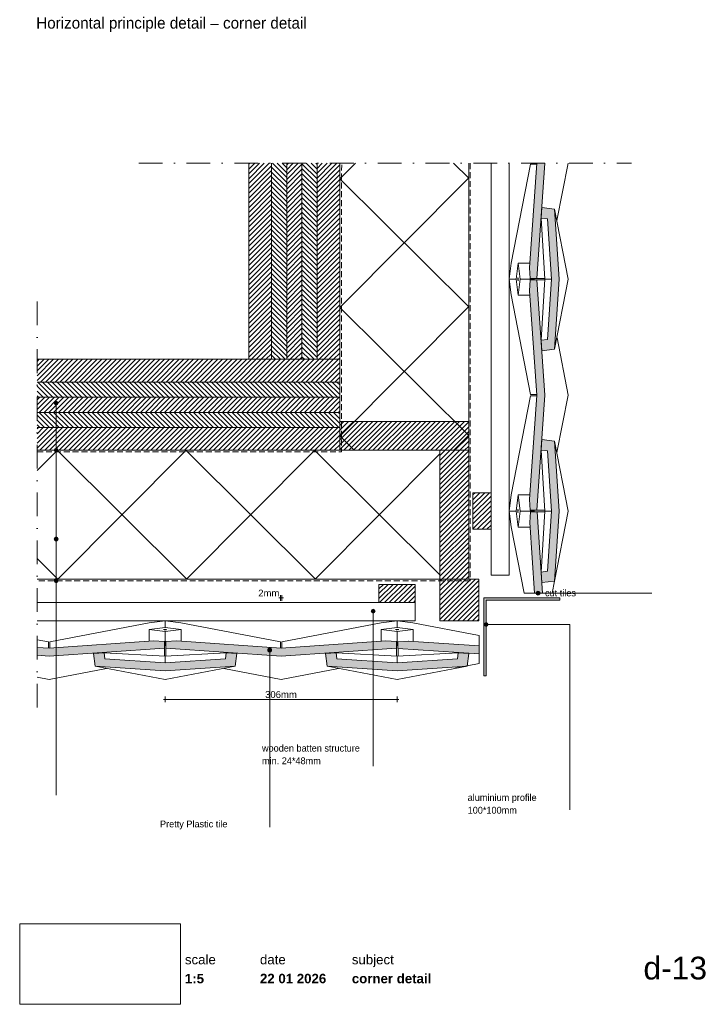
# Paper-space layout 'd-13 corner detail (3)' of a CAD drawing. Header units: millimetres. Extents: x 14 to 195, y 11 to 271.
import ezdxf
from ezdxf.xclip import XClip

# ---------------------------------------------------------------- set-up
doc = ezdxf.new("R2010")
doc.units = ezdxf.units.MM
doc.header["$MEASUREMENT"] = 0
doc.header["$XCLIPFRAME"] = 0
for name, pattern in [('B0302', [12.51, 6.26, -3.125, 0, -3.125]), ('B0701', [2.3412, 1.56, -0.7812]), ('Wipeout_Contour', [1000, 0, -1000])]:
    doc.linetypes.add(name, pattern=pattern)
for name, color, linetype in [('#01', 7, 'Continuous'), ('Dim - 1_50_100', 7, 'Continuous'), ('Info - 1_50_100', 7, 'Continuous'), ('Info - 1_5_10', 7, 'Continuous'), ('Info - Nederlands', 7, 'Continuous')]:
    doc.layers.add(name, color=color, linetype=linetype)
doc.styles.add('GENERATED_STYLE_1', font='HelveticaNeue.ttc')
doc.styles.add('GENERATED_STYLE_2', font='HelveticaNeue.ttc')
doc.styles.add('GENERATED_STYLE_3', font='Helvetica.ttc')
doc.styles.add('GENERATED_STYLE_4', font='txt')
picture_1 = doc.add_image_def('image1.png', size_in_pixel=(317, 159))
pattern_1 = [(45, (-1064.309, 838.0838), (-0.6363961, 0.6363961), [])]
pattern_2 = [(315, (-1064.309, 838.0838), (0.6363961, 0.6363961), [])]

# ---------------------------------------------------------------- blocks, each defined once
blk = doc.blocks.new('Drawing_1_1', base_point=(-200, 60))
at = {"color": 2, "linetype": 'Continuous', "lineweight": 0}
for s, insert, char_height, attachment_point, style in [('\\A1;{\\pql;\\fHelvetica Neue|b0|i0|c0|p0;\\W1.000000;date}', (77.08, 24.14), 2.5, 1, 'GENERATED_STYLE_1'), ('\\A1;{\\pql;\\fHelvetica Neue|b0|i0|c0|p0;\\W1.000000;subject}', (101.31, 24.14), 2.5, 1, 'GENERATED_STYLE_1'), ('\\A1;{\\pqr;\\fHelvetica Neue|b0|i0|c0|p0;\\W1.000000;d-13}', (195, 23.65), 6, 3, 'GENERATED_STYLE_1'), ('\\A1;{\\pql;\\fHelvetica Neue|b1|i0|c0|p0;\\W1.000000;1:5}', (57.28, 19.12), 2.5, 1, 'GENERATED_STYLE_2'), ('\\A1;{\\pql;\\fHelvetica Neue|b1|i0|c0|p0;\\W1.000000;22 01 2026}', (77.08, 19.14), 2.5, 1, 'GENERATED_STYLE_2'), ('\\A1;{\\pql;\\fHelvetica Neue|b1|i0|c0|p0;\\W1.000000;corner detail}', (101.31, 19.14), 2.5, 1, 'GENERATED_STYLE_2')]:
    blk.add_mtext(s, dxfattribs=dict(at, insert=insert, char_height=char_height, attachment_point=attachment_point, style=style))
at = {"color": 254, "linetype": 'Wipeout_Contour', "lineweight": 0, "ltscale": 174.062972}
blk.add_wipeout([(13.71, 11.09), (56.11, 11.09), (56.11, 32.35), (13.71, 32.35)], dxfattribs=at)
at = {"color": 2, "linetype": 'Continuous', "lineweight": 0, "insert": (57.28, 24.14), "char_height": 2.5, "attachment_point": 1, "style": 'GENERATED_STYLE_1'}
blk.add_mtext('\\A1;{\\pql;\\fHelvetica Neue|b0|i0|c0|p0;\\W1.000000;scale}', dxfattribs=at)
at = {"color": 9, "lineweight": 0}
image = blk.add_image(picture_1, insert=(13.71, 11.09), size_in_units=(42.4, 21.27), dxfattribs=at)
image.set_boundary_path([(-0.5, -0.5), (316.5, 158.5)])
blk = doc.blocks.new('Drawing_2_1', base_point=(-1064.31, 838.08))
at = {"layer": '#01', "linetype": 'Continuous', "lineweight": 0, "true_color": 0xe4e7e8}
for points in [[(148.18, 205.51), (148.13, 205.52), (148.32, 202.68), (150.07, 202.68), (152.18, 233.08), (150.1, 233.08)], [(151.46, 221.38), (151.28, 218.58), (152.88, 218.38), (153.95, 202.48), (152.88, 186.59), (151.28, 186.39), (151.46, 183.59), (154.79, 184.01), (156.04, 202.48), (154.79, 220.96)], [(150.1, 171.88), (148.18, 144.31), (148.13, 144.32), (148.32, 141.48), (150.07, 141.48), (152.18, 171.88), (150.07, 202.28), (148.32, 202.27), (148.13, 199.44), (148.18, 199.44)], [(151.46, 160.18), (151.28, 157.38), (152.88, 157.18), (153.95, 141.28), (152.88, 125.39), (151.28, 125.19), (151.46, 122.39), (154.79, 122.81), (156.04, 141.28), (154.79, 159.76)], [(148.23, 138.24), (148.28, 138.25), (149.51, 119.61), (151.59, 119.61), (150.18, 141.08), (148.42, 141.08)], [(21.48, 105.08), (18.31, 105.3), (18.31, 103.21), (21.48, 103), (51.88, 105.1), (51.87, 106.86), (49.04, 107.04), (49.04, 106.99)], [(82.68, 105.08), (55.11, 106.99), (55.12, 107.04), (52.28, 106.86), (52.28, 105.1), (82.68, 103), (113.08, 105.1), (113.07, 106.86), (110.24, 107.04), (110.24, 106.99)], [(116.31, 106.95), (113.48, 106.75), (113.48, 105), (134.94, 103.58), (134.94, 105.67), (116.3, 106.9)], [(33.17, 103.71), (33.59, 100.38), (52.07, 99.14), (70.55, 100.38), (70.96, 103.71), (68.17, 103.9), (67.96, 102.29), (52.07, 101.22), (36.17, 102.29), (35.97, 103.9)], [(94.37, 103.71), (94.79, 100.38), (113.27, 99.14), (131.75, 100.38), (132.16, 103.71), (129.37, 103.9), (129.16, 102.29), (113.27, 101.22), (97.37, 102.29), (97.17, 103.9)]]:
    blk.add_hatch(color=254, dxfattribs=at).paths.add_polyline_path(points)
at = {"layer": '#01', "linetype": 'Continuous', "lineweight": 0, "true_color": 0x000000}
for points in [[(22.81, 169.77), (22.85, 169.58), (22.96, 169.42), (23.12, 169.31), (23.31, 169.27), (23.5, 169.31), (23.67, 169.42), (23.77, 169.58), (23.81, 169.77), (23.77, 169.96), (23.67, 170.12), (23.5, 170.23), (23.31, 170.27), (23.12, 170.23), (22.96, 170.12), (22.85, 169.96)], [(22.81, 157.33), (22.85, 157.14), (22.96, 156.98), (23.12, 156.87), (23.31, 156.83), (23.5, 156.87), (23.67, 156.98), (23.77, 157.14), (23.81, 157.33), (23.77, 157.52), (23.67, 157.68), (23.5, 157.79), (23.31, 157.83), (23.12, 157.79), (22.96, 157.68), (22.85, 157.52)], [(22.81, 133.92), (22.85, 133.73), (22.96, 133.57), (23.12, 133.46), (23.31, 133.42), (23.5, 133.46), (23.67, 133.57), (23.77, 133.73), (23.81, 133.92), (23.77, 134.11), (23.67, 134.27), (23.5, 134.38), (23.31, 134.42), (23.12, 134.38), (22.96, 134.27), (22.85, 134.11)], [(22.81, 122.9), (22.85, 122.7), (22.96, 122.54), (23.12, 122.43), (23.31, 122.4), (23.5, 122.43), (23.67, 122.54), (23.77, 122.7), (23.81, 122.9), (23.77, 123.09), (23.67, 123.25), (23.5, 123.36), (23.31, 123.4), (23.12, 123.36), (22.96, 123.25), (22.85, 123.09)], [(149.9, 119.62), (149.94, 119.42), (150.05, 119.26), (150.21, 119.15), (150.4, 119.12), (150.6, 119.15), (150.76, 119.26), (150.87, 119.42), (150.9, 119.62), (150.87, 119.81), (150.76, 119.97), (150.6, 120.08), (150.4, 120.12), (150.21, 120.08), (150.05, 119.97), (149.94, 119.81)], [(106.44, 114.84), (106.48, 114.65), (106.59, 114.49), (106.75, 114.38), (106.94, 114.34), (107.13, 114.38), (107.29, 114.49), (107.4, 114.65), (107.44, 114.84), (107.4, 115.03), (107.29, 115.19), (107.13, 115.3), (106.94, 115.34), (106.75, 115.3), (106.59, 115.19), (106.48, 115.03)], [(136.24, 111.33), (136.28, 111.14), (136.39, 110.98), (136.55, 110.87), (136.74, 110.83), (136.93, 110.87), (137.1, 110.98), (137.2, 111.14), (137.24, 111.33), (137.2, 111.52), (137.1, 111.68), (136.93, 111.79), (136.74, 111.83), (136.55, 111.79), (136.39, 111.68), (136.28, 111.52)], [(79.14, 104.61), (79.18, 104.42), (79.29, 104.26), (79.45, 104.15), (79.64, 104.11), (79.83, 104.15), (80, 104.26), (80.1, 104.42), (80.14, 104.61), (80.1, 104.8), (80, 104.96), (79.83, 105.07), (79.64, 105.11), (79.45, 105.07), (79.29, 104.96), (79.18, 104.8)]]:
    blk.add_hatch(color=18, dxfattribs=at).paths.add_polyline_path(points)
at = {"layer": 'Info - 1_50_100', "linetype": 'Continuous', "lineweight": 0, "true_color": 0x000000}
h = blk.add_hatch(dxfattribs=at)
h.set_pattern_fill('310_Naaldhout__01__0001', color=18, style=0, pattern_type=2)
h.set_pattern_definition(pattern_1)
h.paths.add_polyline_path([(80.14, 233.08), (74.14, 233.08), (74.14, 181.33), (80.14, 181.33)])
h = blk.add_hatch(dxfattribs=at)
h.set_pattern_fill('310_Naaldhout__02__0001', color=18, style=0, pattern_type=2)
h.set_pattern_definition(pattern_2)
h.paths.add_polyline_path([(84.14, 233.08), (80.14, 233.08), (80.14, 181.33), (84.14, 181.33)])
h = blk.add_hatch(dxfattribs=at)
h.set_pattern_fill('310_Naaldhout__01__0001', color=18, style=0, pattern_type=2)
h.set_pattern_definition(pattern_1)
h.paths.add_polyline_path([(88.14, 233.08), (84.14, 233.08), (84.14, 181.33), (88.14, 181.33)])
h = blk.add_hatch(dxfattribs=at)
h.set_pattern_fill('310_Naaldhout__02__0001', color=18, style=0, pattern_type=2)
h.set_pattern_definition(pattern_2)
h.paths.add_polyline_path([(92.14, 233.08), (88.14, 233.08), (88.14, 181.33), (92.14, 181.33)])
h = blk.add_hatch(dxfattribs=at)
h.set_pattern_fill('310_Naaldhout__01__0001', color=18, style=0, pattern_type=2)
h.set_pattern_definition(pattern_1)
h.paths.add_polyline_path([(98.14, 233.08), (92.14, 233.08), (92.14, 181.33), (98.14, 181.33)])
h = blk.add_hatch(dxfattribs=at)
h.set_pattern_fill('415_Isolatie_ruit_0001', color=18, style=0, pattern_type=2)
h.set_pattern_definition([(45.152, (98.143, 262.897), (-16.9703, 16.8807), []), (135.152, (98.143, 262.897), (16.9703, 17.0605), [])])
h.paths.add_polyline_path([(132.14, 233.08), (98.14, 233.08), (98.14, 157.33), (132.14, 157.33)])
h = blk.add_hatch(dxfattribs=at)
h.set_pattern_fill('310_Naaldhout__01__0001', color=18, style=0, pattern_type=2)
h.set_pattern_definition(pattern_1)
h.paths.add_polyline_path([(98.14, 181.33), (18.31, 181.33), (18.31, 175.33), (98.14, 175.33)])
h = blk.add_hatch(dxfattribs=at)
h.set_pattern_fill('310_Naaldhout__02__0001', color=18, style=0, pattern_type=2)
h.set_pattern_definition(pattern_2)
h.paths.add_polyline_path([(98.14, 175.33), (18.31, 175.33), (18.31, 171.33), (98.14, 171.33)])
h = blk.add_hatch(dxfattribs=at)
h.set_pattern_fill('310_Naaldhout__01__0001', color=18, style=0, pattern_type=2)
h.set_pattern_definition(pattern_1)
h.paths.add_polyline_path([(98.14, 171.33), (18.31, 171.33), (18.31, 167.33), (98.14, 167.33)])
h = blk.add_hatch(dxfattribs=at)
h.set_pattern_fill('310_Naaldhout__02__0001', color=18, style=0, pattern_type=2)
h.set_pattern_definition(pattern_2)
h.paths.add_polyline_path([(98.14, 167.33), (18.31, 167.33), (18.31, 163.33), (98.14, 163.33)])
h = blk.add_hatch(dxfattribs=at)
h.set_pattern_fill('310_Naaldhout__01__0001', color=18, style=0, pattern_type=2)
h.set_pattern_definition(pattern_1)
h.paths.add_polyline_path([(98.14, 157.33), (132.14, 157.33), (132.14, 164.93), (98.14, 164.93)])
h = blk.add_hatch(dxfattribs=at)
h.set_pattern_fill('310_Naaldhout__01__0001', color=18, style=0, pattern_type=2)
h.set_pattern_definition(pattern_1)
h.paths.add_polyline_path([(98.14, 163.33), (18.31, 163.33), (18.31, 157.33), (98.14, 157.33)])
h = blk.add_hatch(dxfattribs=at)
h.set_pattern_fill('415_Isolatie_ruit_0001', color=18, style=0, pattern_type=2)
h.set_pattern_definition([(135.152, (23.777, 123.33), (16.8807, 16.9703), []), (225.152, (23.777, 123.33), (-17.0605, 16.9703), [])])
h.paths.add_polyline_path([(124.54, 157.33), (18.31, 157.33), (18.31, 123.33), (124.54, 123.33)])
h = blk.add_hatch(dxfattribs=at)
h.set_pattern_fill('310_Naaldhout__01__0001', color=18, style=0, pattern_type=2)
h.set_pattern_definition(pattern_1)
h.paths.add_polyline_path([(132.14, 123.33), (132.14, 157.33), (124.54, 157.33), (124.54, 123.33)])
blk.add_hatch(color=18, dxfattribs=at).paths.add_polyline_path([(136.74, 97.78), (136.74, 117.78), (156.14, 117.78), (156.14, 118.38), (136.14, 118.38), (136.14, 97.78)])
at = {"layer": 'Info - 1_5_10', "linetype": 'Continuous', "lineweight": 0, "true_color": 0x99a3a6}
h = blk.add_hatch(dxfattribs=at)
h.set_pattern_fill('310_Naaldhout__01__0001', color=253, style=0, pattern_type=2)
h.set_pattern_definition(pattern_1)
h.paths.add_polyline_path([(138.03, 146.1), (133.23, 146.1), (133.23, 136.5), (138.03, 136.5)])
h = blk.add_hatch(dxfattribs=at)
h.set_pattern_fill('310_Naaldhout__01__0001', color=253, style=0, pattern_type=2)
h.set_pattern_definition(pattern_1)
h.paths.add_polyline_path([(124.54, 123.33), (124.54, 112.33), (134.81, 112.33), (134.81, 123.33)])
h = blk.add_hatch(dxfattribs=at)
h.set_pattern_fill('310_Naaldhout__01__0001', color=253, style=0, pattern_type=2)
h.set_pattern_definition(pattern_1)
h.paths.add_polyline_path([(108.46, 117.13), (118.06, 117.13), (118.06, 121.93), (108.46, 121.93)])
at = {"layer": '#01', "color": 9, "linetype": 'Continuous', "lineweight": 0}
for p, q in [((143.38, 206.72), (148.41, 232.88)), ((148.41, 232.88), (150.11, 232.88)), ((158.33, 233.08), (155.42, 217.96)), ((154.79, 220.96), (158.36, 202.48)), ((152.24, 202.48), (151.28, 218.58)), ((142.85, 202.48), (143.38, 206.72)), ((145.17, 206.72), (144.63, 202.48)), ((148.27, 206.72), (145.17, 206.72)), ((145.7, 202.48), (145.17, 206.72)), ((145.13, 202.76), (145.11, 202.48)), ((145.17, 202.88), (145.13, 202.76)), ((145.2, 202.76), (145.17, 202.88)), ((145.22, 202.48), (145.2, 202.76)), ((143.36, 198.34), (142.85, 202.48)), ((144.63, 202.48), (142.85, 202.48)), ((144.63, 202.48), (145.17, 198.24)), ((145.11, 202.48), (145.13, 202.2)), ((145.13, 202.2), (145.17, 202.08)), ((145.17, 198.24), (145.7, 202.48)), ((145.17, 202.08), (145.2, 202.2)), ((145.2, 202.2), (145.22, 202.48)), ((149.39, 202.48), (145.7, 202.48)), ((149.35, 202.68), (149.39, 202.48)), ((149.39, 202.48), (149.35, 202.28)), ((150.07, 202.68), (152.23, 202.68)), ((150.07, 202.28), (152.23, 202.28)), ((151.28, 186.39), (152.24, 202.48)), ((152.24, 202.48), (153.95, 202.48)), ((158.36, 202.48), (154.79, 184.01)), ((148.41, 172.08), (143.36, 198.34)), ((145.17, 198.24), (148.27, 198.25)), ((155.43, 186.99), (158.33, 171.88)), ((143.38, 145.52), (148.41, 171.68)), ((150.08, 172.08), (148.41, 172.08)), ((148.41, 171.68), (150.11, 171.68)), ((158.33, 171.88), (155.42, 156.76)), ((23.31, 169.27), (23.31, 78.73)), ((154.79, 159.76), (158.36, 141.28)), ((23.31, 156.83), (23.31, 66.29)), ((152.24, 141.28), (151.28, 157.38)), ((142.85, 141.28), (143.38, 145.52)), ((145.17, 145.52), (144.63, 141.28)), ((148.32, 145.52), (145.17, 145.52)), ((145.7, 141.28), (145.17, 145.52)), ((143.36, 137.14), (142.85, 141.28)), ((144.63, 141.28), (142.85, 141.28)), ((144.63, 141.28), (145.17, 137.04)), ((145.13, 141.56), (145.11, 141.28)), ((145.11, 141.28), (145.13, 141)), ((145.17, 141.68), (145.13, 141.56)), ((145.13, 141), (145.17, 140.88)), ((145.2, 141.56), (145.17, 141.68)), ((145.17, 137.04), (145.7, 141.28)), ((145.17, 140.88), (145.2, 141)), ((145.22, 141.28), (145.2, 141.56)), ((149.39, 141.28), (145.7, 141.28)), ((149.35, 141.48), (149.39, 141.28)), ((149.39, 141.28), (149.35, 141.08)), ((150.07, 141.48), (152.23, 141.48)), ((150.16, 141.06), (152.2, 141.06)), ((151.28, 125.19), (152.24, 141.28)), ((152.24, 141.28), (153.95, 141.28)), ((158.36, 141.28), (154.79, 122.81)), ((146.73, 119.61), (143.36, 137.14)), ((145.17, 137.04), (148.36, 137.05)), ((23.31, 133.42), (23.31, 83.11)), ((155.4, 125.94), (154.18, 119.61)), ((23.31, 122.4), (23.31, 66.29)), ((149.51, 119.61), (146.73, 119.61)), ((154.18, 119.61), (149.51, 119.61)), ((150.9, 119.62), (180.42, 119.62)), ((47.83, 111.8), (21.67, 106.76)), ((52.07, 112.33), (47.83, 111.8)), ((56.22, 111.81), (52.07, 112.33)), ((52.07, 110.55), (52.07, 112.33)), ((82.47, 106.76), (56.22, 111.81)), ((109.03, 111.8), (82.87, 106.76)), ((106.94, 114.34), (106.94, 73.9)), ((113.27, 112.33), (109.03, 111.8)), ((117.42, 111.81), (113.27, 112.33)), ((113.27, 110.55), (113.27, 112.33)), ((134.94, 108.44), (117.42, 111.81)), ((47.83, 110.01), (52.07, 110.55)), ((47.83, 106.91), (47.83, 110.01)), ((52.07, 109.48), (47.83, 110.01)), ((51.67, 110.01), (51.79, 110.05)), ((51.79, 109.97), (51.67, 110.01)), ((51.79, 110.05), (52.07, 110.06)), ((52.07, 109.96), (51.79, 109.97)), ((52.07, 110.55), (56.31, 110.01)), ((52.07, 110.06), (52.35, 110.05)), ((56.31, 110.01), (52.07, 109.48)), ((52.35, 109.97), (52.07, 109.96)), ((52.07, 105.79), (52.07, 109.48)), ((52.35, 110.05), (52.47, 110.01)), ((52.47, 110.01), (52.35, 109.97)), ((56.31, 110.01), (56.31, 106.91)), ((109.03, 110.01), (113.27, 110.55)), ((109.03, 106.85), (109.03, 110.01)), ((113.27, 109.48), (109.03, 110.01)), ((112.87, 110.01), (112.99, 110.05)), ((112.99, 109.97), (112.87, 110.01)), ((112.99, 110.05), (113.27, 110.06)), ((113.27, 109.96), (112.99, 109.97)), ((113.27, 110.55), (117.51, 110.01)), ((113.27, 110.06), (113.55, 110.05)), ((117.51, 110.01), (113.27, 109.48)), ((113.27, 105.79), (113.27, 109.48)), ((113.55, 110.05), (113.67, 110.01)), ((113.67, 110.01), (113.55, 109.97)), ((117.51, 110.01), (117.5, 106.82)), ((21.27, 106.76), (18.31, 107.33)), ((21.27, 105.09), (21.27, 106.76)), ((21.67, 106.76), (21.67, 105.07)), ((82.47, 105.09), (82.47, 106.76)), ((82.87, 106.76), (82.87, 105.07)), ((134.94, 105.67), (134.94, 108.44)), ((51.88, 105.83), (52.07, 105.79)), ((51.88, 105.1), (51.88, 102.95)), ((52.07, 105.79), (52.28, 105.83)), ((52.28, 105.1), (52.28, 102.95)), ((79.64, 104.11), (79.64, 57.86)), ((113.08, 105.83), (113.27, 105.79)), ((113.08, 105.1), (113.08, 102.95)), ((113.27, 105.79), (113.48, 105.83)), ((113.49, 105.01), (113.49, 102.98)), ((134.94, 101), (134.94, 105.67)), ((52.07, 102.94), (35.97, 103.9)), ((68.17, 103.9), (52.07, 102.94)), ((52.07, 102.94), (52.07, 101.22)), ((113.27, 102.94), (97.17, 103.9)), ((129.37, 103.9), (113.27, 102.94)), ((113.27, 102.94), (113.27, 101.22)), ((21.48, 96.85), (36.59, 99.76)), ((33.59, 100.38), (52.07, 96.82)), ((52.07, 96.82), (70.55, 100.38)), ((67.56, 99.75), (82.68, 96.85)), ((82.68, 96.85), (97.79, 99.76)), ((94.79, 100.38), (113.27, 96.82)), ((113.27, 96.82), (131.75, 100.38)), ((128.61, 99.78), (134.94, 101)), ((18.31, 97.46), (21.48, 96.85))]:
    blk.add_line(p, q, dxfattribs=at)
at = {"layer": '#01', "color": 2, "linetype": 'Continuous', "lineweight": 0}
for p, q in [((150.1, 233.08), (148.18, 205.51)), ((150.07, 202.68), (152.18, 233.08)), ((151.46, 221.38), (151.28, 218.58)), ((154.79, 220.96), (151.46, 221.38)), ((156.04, 202.48), (154.79, 220.96)), ((151.28, 218.58), (152.88, 218.38)), ((152.88, 218.38), (153.95, 202.48)), ((148.18, 205.51), (148.13, 205.52)), ((148.13, 205.52), (148.32, 202.68)), ((148.32, 202.27), (148.13, 199.44)), ((148.32, 202.68), (150.07, 202.68)), ((150.07, 202.28), (148.32, 202.27)), ((152.18, 171.88), (150.07, 202.28)), ((153.95, 202.48), (152.88, 186.59)), ((154.79, 184.01), (156.04, 202.48)), ((148.13, 199.44), (148.18, 199.44)), ((148.18, 199.44), (150.1, 171.88)), ((152.88, 186.59), (151.28, 186.39)), ((151.28, 186.39), (151.46, 183.59)), ((151.46, 183.59), (154.79, 184.01)), ((150.1, 171.88), (148.18, 144.31)), ((150.07, 141.48), (152.18, 171.88)), ((151.46, 160.18), (151.28, 157.38)), ((154.79, 159.76), (151.46, 160.18)), ((156.04, 141.28), (154.79, 159.76)), ((151.28, 157.38), (152.88, 157.18)), ((152.88, 157.18), (153.95, 141.28)), ((148.18, 144.31), (148.13, 144.32)), ((148.13, 144.32), (148.32, 141.48)), ((148.42, 141.08), (148.23, 138.24)), ((148.32, 141.48), (150.07, 141.48)), ((150.18, 141.08), (148.42, 141.08)), ((151.59, 119.61), (150.18, 141.08)), ((153.95, 141.28), (152.88, 125.39)), ((154.79, 122.81), (156.04, 141.28)), ((148.23, 138.24), (148.28, 138.25)), ((148.28, 138.25), (149.51, 119.61)), ((152.88, 125.39), (151.28, 125.19)), ((151.28, 125.19), (151.46, 122.39)), ((151.46, 122.39), (154.79, 122.81)), ((21.48, 105.08), (49.04, 106.99)), ((49.04, 106.99), (49.04, 107.04)), ((49.04, 107.04), (51.87, 106.86)), ((51.87, 106.86), (51.88, 105.1)), ((52.28, 106.86), (55.12, 107.04)), ((52.28, 105.1), (52.28, 106.86)), ((55.12, 107.04), (55.11, 106.99)), ((55.11, 106.99), (82.68, 105.08)), ((82.68, 105.08), (110.24, 106.99)), ((110.24, 106.99), (110.24, 107.04)), ((110.24, 107.04), (113.07, 106.86)), ((113.07, 106.86), (113.08, 105.1)), ((113.48, 106.75), (116.31, 106.95)), ((113.48, 105), (113.48, 106.75)), ((116.31, 106.95), (116.3, 106.9)), ((116.3, 106.9), (134.94, 105.67)), ((18.31, 105.3), (21.48, 105.08)), ((51.88, 105.1), (21.48, 103)), ((82.68, 103), (52.28, 105.1)), ((113.08, 105.1), (82.68, 103)), ((134.94, 103.58), (113.48, 105)), ((21.48, 103), (18.31, 103.21)), ((33.17, 103.71), (35.97, 103.9)), ((33.59, 100.38), (33.17, 103.71)), ((35.97, 103.9), (36.17, 102.29)), ((36.17, 102.29), (52.07, 101.22)), ((52.07, 101.22), (67.96, 102.29)), ((67.96, 102.29), (68.17, 103.9)), ((68.17, 103.9), (70.96, 103.71)), ((70.96, 103.71), (70.55, 100.38)), ((94.37, 103.71), (97.17, 103.9)), ((94.79, 100.38), (94.37, 103.71)), ((97.17, 103.9), (97.37, 102.29)), ((97.37, 102.29), (113.27, 101.22)), ((113.27, 101.22), (129.16, 102.29)), ((129.16, 102.29), (129.37, 103.9)), ((129.37, 103.9), (132.16, 103.71)), ((132.16, 103.71), (131.75, 100.38)), ((52.07, 99.14), (33.59, 100.38)), ((70.55, 100.38), (52.07, 99.14)), ((113.27, 99.14), (94.79, 100.38)), ((131.75, 100.38), (113.27, 99.14))]:
    blk.add_line(p, q, dxfattribs=at)
at = {"layer": '#01', "color": 2, "linetype": 'B0701', "lineweight": 0, "flags": 128}
for points in [[(132.54, 233.08), (132.54, 122.9), (18.31, 122.9)], [(18.31, 156.93), (98.62, 156.93), (98.63, 233.08)]]:
    blk.add_lwpolyline(points, dxfattribs=at)
at = {"layer": '#01', "color": 9, "linetype": 'Continuous', "lineweight": 0, "flags": 128}
blk.add_lwpolyline([(137.24, 111.33), (158.82, 111.33), (158.82, 62.46)], dxfattribs=at)
at = {"layer": '#01', "color": 1, "linetype": 'Continuous', "lineweight": 0}
for centre in [(23.31, 169.77), (23.31, 157.33), (23.31, 133.92), (23.31, 122.9), (150.4, 119.62), (106.94, 114.84), (136.74, 111.33), (79.64, 104.61)]:
    blk.add_circle(centre, 0.5, dxfattribs=at)
at = {"layer": 'Dim - 1_50_100', "color": 1, "linetype": 'Continuous', "lineweight": 0}
for p, q in [((82.07, 118.37), (82.47, 118.37)), ((82.47, 117.62), (82.47, 119.12)), ((82.47, 118.37), (82.87, 118.37)), ((82.87, 117.62), (82.87, 119.12)), ((82.87, 118.37), (83.27, 118.37)), ((51.67, 91.57), (52.07, 91.57)), ((52.07, 90.82), (52.07, 92.32)), ((52.07, 91.57), (113.27, 91.57)), ((113.27, 90.82), (113.27, 92.32)), ((113.27, 91.57), (113.67, 91.57))]:
    blk.add_line(p, q, dxfattribs=at)
at = {"layer": 'Info - 1_50_100', "color": 9, "linetype": 'Continuous', "lineweight": 0, "flags": 128}
for points in [[(80.14, 233.08), (80.14, 181.33), (74.14, 181.33), (74.14, 233.08)], [(84.14, 233.08), (84.14, 181.33), (80.14, 181.33), (80.14, 233.08)], [(88.14, 233.08), (88.14, 181.33), (84.14, 181.33), (84.14, 233.08)], [(92.14, 233.08), (92.14, 181.33), (88.14, 181.33), (88.14, 233.08)], [(98.14, 233.08), (98.14, 181.33), (92.14, 181.33), (92.14, 233.08)], [(138.03, 233.08), (138.03, 124.37), (142.83, 124.37), (142.83, 233.08)], [(18.31, 181.33), (98.14, 181.33), (98.14, 175.33), (18.31, 175.33)], [(18.31, 175.33), (98.14, 175.33), (98.14, 171.33), (18.31, 171.33)], [(18.31, 171.33), (98.14, 171.33), (98.14, 167.33), (18.31, 167.33)], [(18.31, 167.33), (98.14, 167.33), (98.14, 163.33), (18.31, 163.33)], [(18.31, 163.33), (98.14, 163.33), (98.14, 157.33), (18.31, 157.33)], [(18.31, 117.13), (118.06, 117.13), (118.06, 112.33), (18.31, 112.33)]]:
    blk.add_lwpolyline(points, dxfattribs=at)
at = {"layer": 'Info - 1_50_100', "color": 1, "linetype": 'Continuous', "lineweight": 0, "flags": 128}
for points in [[(132.14, 233.08), (132.14, 157.33), (98.14, 157.33), (98.14, 233.08)], [(18.31, 157.33), (124.54, 157.33), (124.54, 123.33), (18.31, 123.33)]]:
    blk.add_lwpolyline(points, dxfattribs=at)
at = {"layer": 'Info - 1_50_100', "color": 4, "linetype": 'Continuous', "lineweight": 0, "flags": 128}
blk.add_lwpolyline([(18.31, 181.33), (98.14, 181.33), (98.14, 157.33), (18.31, 157.33)], dxfattribs=at)
at = {"layer": 'Info - 1_50_100', "color": 2, "linetype": 'Continuous', "lineweight": 0, "flags": 128}
for points in [[(98.14, 157.33), (98.14, 164.93), (132.14, 164.93), (132.14, 157.33)], [(132.14, 123.33), (124.54, 123.33), (124.54, 157.33), (132.14, 157.33)]]:
    blk.add_lwpolyline(points, close=True, dxfattribs=at)
at = {"layer": 'Info - 1_50_100', "color": 9, "linetype": 'Continuous', "lineweight": 0, "flags": 128}
blk.add_lwpolyline([(136.74, 97.78), (136.74, 117.78), (156.14, 117.78), (156.14, 118.38), (136.14, 118.38), (136.14, 97.78)], close=True, dxfattribs=at)
at = {"layer": 'Info - 1_5_10', "color": 4, "linetype": 'Continuous', "lineweight": 0, "flags": 128}
for points in [[(138.03, 146.1), (133.23, 146.1), (133.23, 136.5), (138.03, 136.5)], [(124.54, 123.33), (124.54, 112.33), (134.81, 112.33), (134.81, 123.33)], [(108.46, 117.13), (108.46, 121.93), (118.06, 121.93), (118.06, 117.13)]]:
    blk.add_lwpolyline(points, close=True, dxfattribs=at)
at = {"layer": 'Dim - 1_50_100', "color": 2, "linetype": 'Continuous', "lineweight": 0, "char_height": 1.8, "attachment_point": 7, "style": 'GENERATED_STYLE_3'}
for s, insert, width in [('\\A1;{\\pql;\\fHelvetica|b0|i0|c0|p0;\\W1.000000;2mm}', (76.62, 118.73), 5.6469), ('\\A1;{\\pql;\\fHelvetica|b0|i0|c0|p0;\\W1.000000;306mm}', (78.43, 91.93), 8.4735)]:
    blk.add_mtext(s, dxfattribs=dict(at, insert=insert, width=width))
at = {"layer": 'Info - Nederlands', "color": 2, "linetype": 'Continuous', "lineweight": 0, "char_height": 1.8, "attachment_point": 4, "style": 'GENERATED_STYLE_4'}
for s, insert in [('\\A1;{\\pql;\\fWork Sans|b0|i0|c0|p0;\\W1.000000;cut tiles}', (152.27, 119.66)), ('\\A1;{\\pql;\\fWork Sans|b0|i0|c0|p0;\\W1.000000;Pretty Plastic tile}', (50.71, 58.42))]:
    blk.add_mtext(s, dxfattribs=dict(at, insert=insert))
for s, insert, line_spacing_factor in [('\\A1;{\\pql;\\fWork Sans|b0|i0|c0|p0;\\W1.000000;wall\\P\\pql;\\fWork Sans|b0|i0|c0|p0;\\W1.000000;vapour barrier\\P\\pql;\\fWork Sans|b0|i0|c0|p0;\\C9;\\H1.000060x;\\W1.000000;insulation\\P\\pql;\\fWork Sans|b0|i0|c0|p0;\\C2;\\H0.999940x;\\W1.000000;waterproof membrane}', (-5.66, 72.68), 1.064799), ('\\A1;{\\pql;\\fWork Sans|b0|i0|c0|p0;\\W1.000000;wooden batten structure\\P\\pql;\\fWork Sans|b0|i0|c0|p0;\\W1.000000;min. 24*48mm}', (77.61, 77.02), 1.110307), ('\\A1;{\\pql;\\fWork Sans|b0|i0|c0|p0;\\W1.000000;aluminium profile\\P\\pql;\\fWork Sans|b0|i0|c0|p0;\\W1.000000;100*100mm}', (131.86, 63.98), 1.115522)]:
    blk.add_mtext(s, dxfattribs=dict(at, insert=insert, line_spacing_factor=line_spacing_factor))

psp = doc.layouts.new('d-13 corner detail (3)')

# ---------------------------------------------------------------- linework, layer by layer
at = {"layer": '#01', "color": 3, "linetype": 'B0302', "lineweight": 0}
for p, q in [((45.11, 233.08), (175.11, 233.08)), ((18.31, 89.45), (18.31, 199.45))]:
    psp.add_line(p, q, dxfattribs=at)

# ---------------------------------------------------------------- block references
at = {"color": 4, "linetype": 'Continuous', "lineweight": 0}
ref = psp.add_blockref('Drawing_2_1', (-1064.31, 838.08), dxfattribs=at)
XClip(ref).set_block_clipping_path([(18.3118260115, 42.9680184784), (198.269050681, 233.0848092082)])
ref = psp.add_blockref('Drawing_1_1', (-200, 60), dxfattribs=at)
XClip(ref).set_block_clipping_path([(-287.3178906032, -75.7273941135), (502.7286062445, 56.3449743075)])

# ---------------------------------------------------------------- texts
at = {"layer": 'Info - 1_5_10', "color": 2, "linetype": 'Continuous', "lineweight": 0, "insert": (18.06, 267.72), "char_height": 3, "attachment_point": 7, "style": 'GENERATED_STYLE_4'}
psp.add_mtext('\\A1;{\\pql;\\fWork Sans|b0|i0|c0|p0;\\W1.000000;Horizontal principle detail – corner detail}', dxfattribs=at)

doc.saveas('drawing.dxf')
